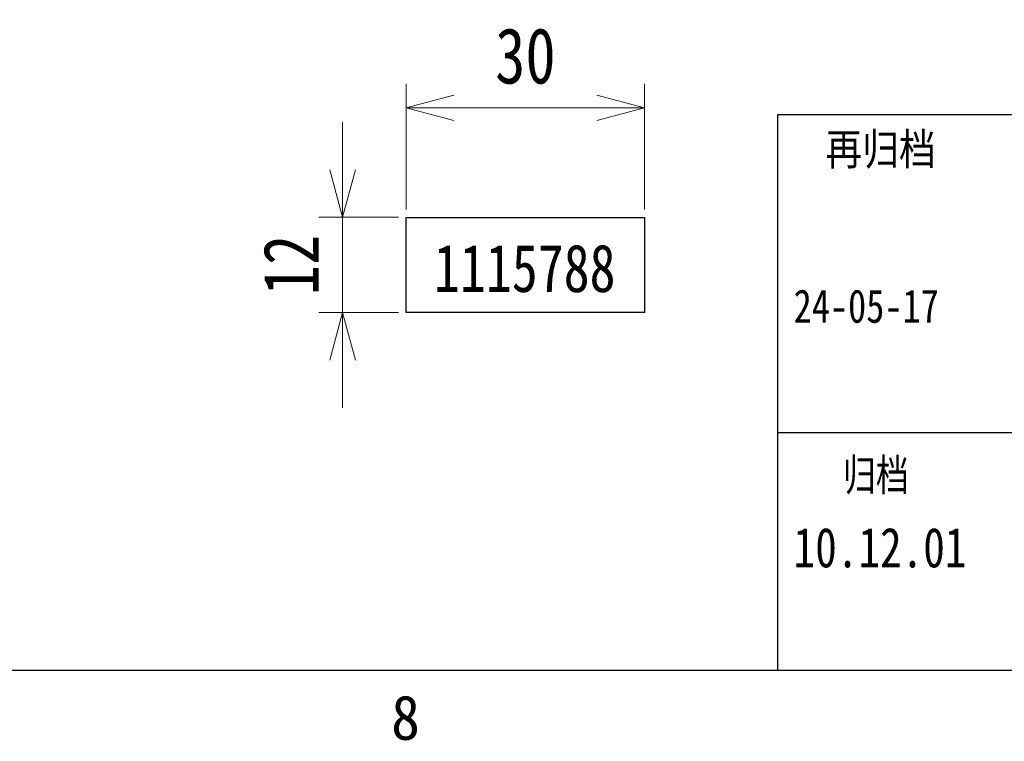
# Model space of a CAD drawing. Extents: x 641 to 1470, y 11 to 605.
# Tile 9 of 17: x 1225 to 1287, y 26 to 72. Entities that reach past the tile are written whole.
import ezdxf

# ---------------------------------------------------------------- set-up
doc = ezdxf.new("R2010")
doc.units = 0
doc.header["$MEASUREMENT"] = 0
doc.layers.get('0').update_dxf_attribs({"linetype": 'CONTINUOUS'})
doc.layers.get('DEFPOINTS').update_dxf_attribs({"linetype": 'CONTINUOUS'})
for name, color, linetype in [('DD0-2', 4, 'CONTINUOUS'), ('HHLayerFR1', 7, 'CONTINUOUS'), ('HHLayerFR2', 7, 'CONTINUOUS'), ('HHLayerShuxinglan', 7, 'CONTINUOUS'), ('M1-2', 2, 'CONTINUOUS'), ('M80-2', 7, 'CONTINUOUS')]:
    doc.layers.add(name, color=color, linetype=linetype)
doc.styles.add('FS2312', font='txt', dxfattribs={"width": 0.8})
doc.styles.add('HANKAKU', font='txt')
doc.dimstyles.new('ISO-25', dxfattribs={"dimtxt": 3.5, "dimasz": 3, "dimexe": 1.5, "dimexo": 0.5, "dimtad": 1, "dimdec": 1, "dimlfac": 2, "dimdsep": 46, "dimtxsty": 'FS2312', "dimblk": 'OPEN30', "dimcen": 0.09, "dimclrd": 4, "dimclre": 4, "dimclrt": 4, "dimadec": 0, "dimazin": 0, "dimtfac": 1, "dimtdec": 1, "dimtmove": 0, "dimatfit": 3, "dimldrblk": 'OPEN30', "dimfxl": 1, "dimlwd": 18, "dimlwe": 18, "dimarcsym": 0})

# ---------------------------------------------------------------- blocks, each defined once
blk = doc.blocks.new('_Open30')
at = {"color": 0, "linetype": 'ByBlock', "lineweight": -2}
for p, q in [((-1, 0.268), (0, 0)), ((0, 0), (-1, -0.268)), ((0, 0), (-1, 0))]:
    blk.add_line(p, q, dxfattribs=at)
blk = doc.blocks.new('*D355')
at = {"layer": 'DD0-2', "color": 4, "lineweight": 18, "transparency": 16777216}
for p, q in [((1248.937, 59.894), (1248.937, 67.789)), ((1263.937, 59.894), (1263.937, 67.789)), ((1260.937, 66.289), (1251.937, 66.289))]:
    blk.add_line(p, q, dxfattribs=at)
at = {"layer": 'DEFPOINTS', "color": 0, "transparency": 16777216}
for p in [(1248.937, 66.289), (1248.937, 59.394), (1263.937, 59.394)]:
    blk.add_point(p, dxfattribs=at)
at = {"layer": 'DD0-2', "color": 4, "lineweight": 18, "transparency": 16777216, "xscale": 3, "yscale": 3, "zscale": 3, "rotation": 180}
blk.add_blockref('_Open30', (1248.937, 66.289), dxfattribs=at)
at = {"layer": 'DD0-2', "color": 4, "lineweight": 18, "transparency": 16777216, "xscale": 3, "yscale": 3, "zscale": 3}
blk.add_blockref('_Open30', (1263.937, 66.289), dxfattribs=at)
at = {"layer": 'DD0-2', "color": 4, "transparency": 16777216, "insert": (1256.437, 69.539), "char_height": 3.5, "attachment_point": 5, "style": 'FS2312'}
blk.add_mtext('30', dxfattribs=at)
blk = doc.blocks.new('*D356')
at = {"layer": 'DD0-2', "color": 4, "lineweight": 18, "transparency": 16777216}
for p, q in [((1244.929, 62.394), (1244.929, 65.394)), ((1248.437, 59.394), (1243.429, 59.394)), ((1244.929, 53.394), (1244.929, 59.394)), ((1248.437, 53.394), (1243.429, 53.394)), ((1244.929, 50.394), (1244.929, 47.394))]:
    blk.add_line(p, q, dxfattribs=at)
at = {"layer": 'DEFPOINTS', "color": 0, "transparency": 16777216}
for p in [(1244.929, 59.394), (1248.937, 59.394), (1248.937, 53.394)]:
    blk.add_point(p, dxfattribs=at)
at = {"layer": 'DD0-2', "color": 4, "lineweight": 18, "transparency": 16777216, "xscale": 3, "yscale": 3, "zscale": 3}
for p, rotation in [((1244.929, 59.394), 270), ((1244.929, 53.394), 90)]:
    blk.add_blockref('_Open30', p, dxfattribs=dict(at, rotation=rotation))
at = {"layer": 'DD0-2', "color": 4, "transparency": 16777216, "insert": (1241.679, 56.394), "char_height": 3.5, "attachment_point": 5, "rotation": 90, "style": 'FS2312'}
blk.add_mtext('12', dxfattribs=at)

msp = doc.modelspace()

# ---------------------------------------------------------------- linework, layer by layer
at = {"color": 114, "linetype": 'Continuous', "ltscale": 0.1}
msp.add_line((1462.3217, 30.8585), (661.3217, 30.8585), dxfattribs=at)
at = {"layer": 'HHLayerShuxinglan', "color": 154}
for p, q in [((1272.3217, 30.8585), (1272.3217, 65.8585)), ((1272.3217, 65.8585), (1325.3207, 65.8585)), ((1272.3217, 45.8585), (1287.3217, 45.8585))]:
    msp.add_line(p, q, dxfattribs=at)
at = {"layer": 'M1-2'}
for p, q in [((1248.9368, 59.3935), (1263.9368, 59.3935)), ((1248.9368, 53.3935), (1248.9368, 59.3935)), ((1263.9368, 59.3935), (1263.9368, 53.3935)), ((1263.9368, 53.3935), (1248.9368, 53.3935))]:
    msp.add_line(p, q, dxfattribs=at)

# ---------------------------------------------------------------- texts
at = {"color": 4, "insert": (1250.6821, 57.693), "char_height": 3, "attachment_point": 1, "style": 'FS2312'}
msp.add_mtext_dynamic_manual_height_columns('1115788', width=11.603795, gutter_width=1, heights=[0], dxfattribs=at)
at = {"layer": 'HHLayerFR1', "color": 2, "insert": (1273.3217, 39.8585), "char_height": 2.5, "width": 15, "attachment_point": 1, "style": 'FS2312'}
msp.add_mtext('\\fSimSun;10.12.01', dxfattribs=at)
at = {"layer": 'HHLayerFR2', "color": 2, "insert": (1273.3217, 54.8585), "char_height": 2.1, "width": 12, "attachment_point": 1, "style": 'FS2312'}
msp.add_mtext('\\fSimSun;24-05-17', dxfattribs=at)
at = {"layer": 'HHLayerShuxinglan', "color": 154, "char_height": 2, "attachment_point": 7, "style": 'FS2312'}
for s, insert in [('\\W0.85;{\\f宋体|b0|i0|c134|p2;再归档}', (1275.3217, 62.4585)), ('归档', (1276.4217, 41.947))]:
    msp.add_mtext(s, dxfattribs=dict(at, insert=insert))
at = {"layer": 'M80-2', "color": 154, "insert": (1247.9867, 26.4585), "char_height": 2.8, "attachment_point": 7, "style": 'HANKAKU'}
msp.add_mtext('{\\W0.95;8}', dxfattribs=at)

# ---------------------------------------------------------------- dimensions: what is measured, and where the dimension line sits
at = {"layer": 'DD0-2', "color": 4}
dim = msp.add_linear_dim(base=(1248.9368, 66.289), p1=(1263.9368, 59.3935), p2=(1248.9368, 59.3935), dimstyle='ISO-25', override={"dimgap": 1.5}, dxfattribs=at)
dim.commit()
dim.dimension.update_dxf_attribs({"geometry": '*D355', "text_midpoint": (1256.4368, 69.539)})
dim = msp.add_linear_dim(base=(1244.9293, 59.3935), p1=(1248.9368, 53.3935), p2=(1248.9368, 59.3935), angle=90, dimstyle='ISO-25', override={"dimgap": 1.5}, dxfattribs=at)
dim.commit()
dim.dimension.update_dxf_attribs({"geometry": '*D356', "text_midpoint": (1244.9293, 56.3935), "dimtype": 160})

doc.saveas('drawing.dxf')
